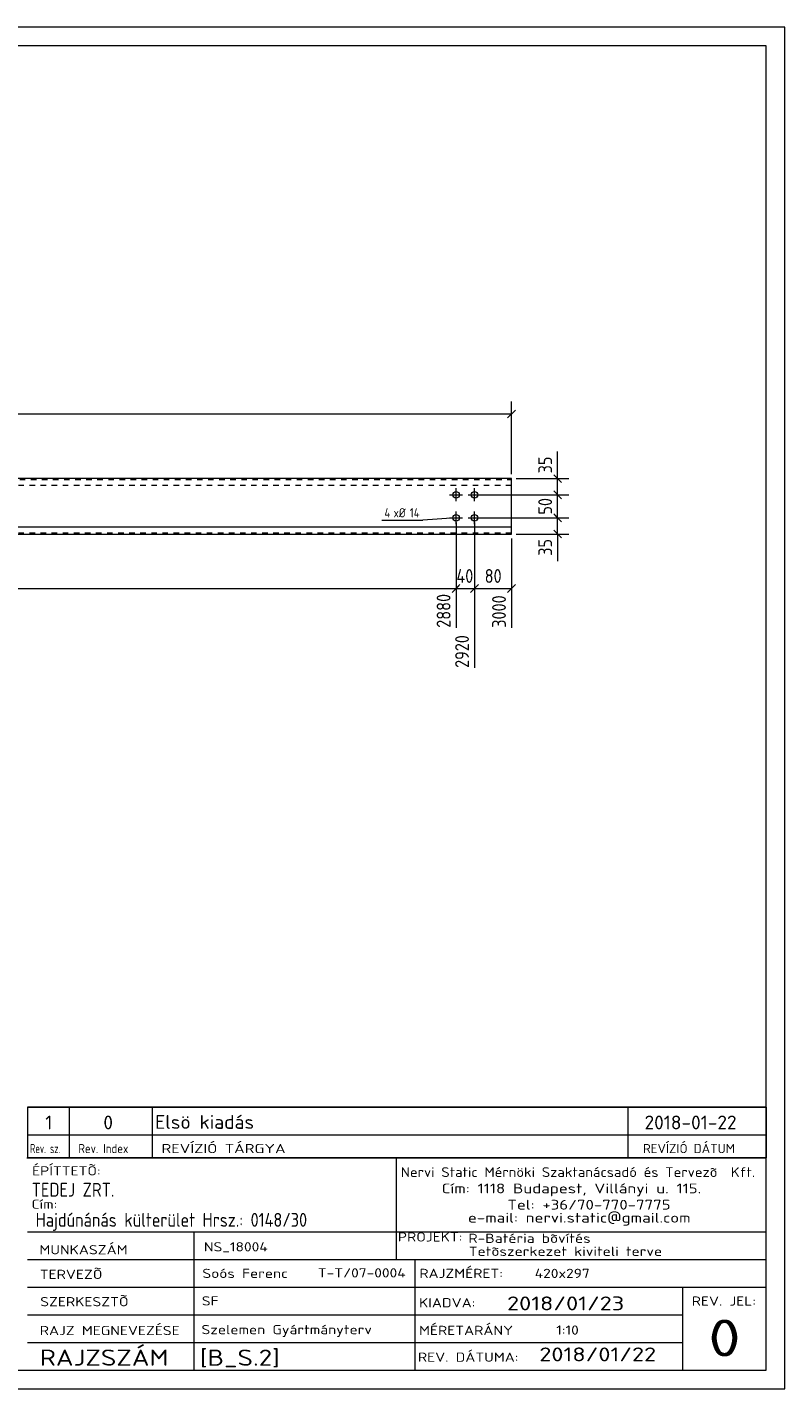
# Model space of a CAD drawing. Header units: millimetres. Extents: x 1 to 419, y 1 to 296.
# Tile 2 of 2: x 255 to 419, y 1 to 296. Entities that reach past the tile are written whole.
import ezdxf

# ---------------------------------------------------------------- set-up
doc = ezdxf.new("R2010")
doc.units = ezdxf.units.MM
doc.header["$LTSCALE"] = 0.6
doc.linetypes.add('XKITLINE00', pattern=[0])
doc.linetypes.add('XKITLINE02', pattern=[4, 2, -2])
for name, color, linetype, lineweight in [('Bolt', 7, 'Continuous', 0), ('BoltMark', 3, 'Continuous', 0), ('DrawingSheet', 5, 'Continuous', 0), ('OtherObjectType', 1, 'Continuous', 0), ('Part', 2, 'Continuous', 0), ('Z-DIMENSIONS', 1, 'Continuous', 0)]:
    doc.layers.add(name, color=color, linetype=linetype, lineweight=lineweight)
doc.styles.add('ISOCPEUR', font='ISOCPEUR.TTF')

msp = doc.modelspace()

# ---------------------------------------------------------------- linework, layer by layer
at = {"layer": 'Bolt', "color": 3, "linetype": 'XKITLINE00', "lineweight": 0}
for p, q in [((347.8, 193.3), (347.8, 196.1)), ((351.8, 193.3), (351.8, 196.1)), ((346.4, 194.7), (349.2, 194.7)), ((350.4, 194.7), (353.2, 194.7)), ((346.4, 189.7), (349.2, 189.7)), ((347.8, 188.3), (347.8, 191.1)), ((350.4, 189.7), (353.2, 189.7)), ((351.8, 188.3), (351.8, 191.1))]:
    msp.add_line(p, q, dxfattribs=at)
for centre in [(347.8, 194.7), (351.8, 194.7), (347.8, 189.7), (351.8, 189.7)]:
    msp.add_circle(centre, 0.7, dxfattribs=at)
at = {"layer": 'BoltMark', "color": 4, "linetype": 'XKITLINE00', "lineweight": 0}
for p in [(331.69, 189.2), (347.8, 189.7)]:
    msp.add_line(p, (340.62, 189.2), dxfattribs=at)
at = {"layer": 'DrawingSheet', "color": 2, "linetype": 'XKITLINE00', "lineweight": 0}
for p, q in [((419, 296), (1, 296)), ((419, 1), (419, 296)), ((1, 1), (419, 1))]:
    msp.add_line(p, q, dxfattribs=at)
at = {"layer": 'DrawingSheet', "color": 3, "linetype": 'XKITLINE00', "lineweight": 0}
for p, q in [((415, 292), (5, 292)), ((415, 5), (415, 292)), ((5, 5), (415, 5))]:
    msp.add_line(p, q, dxfattribs=at)
at = {"layer": 'OtherObjectType', "color": 7, "linetype": 'XKITLINE00', "lineweight": 0}
for p, q in [((255, 62.05), (415, 62.05)), ((255, 62.05), (255, 56.05)), ((264, 62.05), (264, 56.05)), ((282, 62.05), (282, 56.05)), ((385, 62.05), (385, 56.05)), ((415, 62.05), (415, 56.05)), ((255, 56.05), (255, 51.05)), ((255, 56.05), (415, 56.05)), ((264, 56.05), (264, 51.05)), ((282, 56.05), (282, 51.05)), ((385, 56.05), (385, 51.05)), ((415, 56.05), (415, 51.05)), ((254.84, 51.05), (415, 51.05)), ((415, 51.05), (255, 51.05)), ((334.84, 51), (334.84, 35)), ((414.98, 5), (415, 51.05)), ((254.98, 35), (414.98, 35)), ((290.98, 35), (290.98, 5)), ((334.84, 35), (334.84, 29)), ((254.98, 29), (338.84, 29)), ((338.84, 29), (338.84, 5)), ((338.84, 29), (414.84, 29)), ((254.98, 23), (414.98, 23)), ((396.84, 23), (396.84, 5)), ((254.98, 17), (396.84, 17)), ((254.98, 11), (396.98, 11)), ((254.98, 5), (414.98, 5))]:
    msp.add_line(p, q, dxfattribs=at)
at = {"layer": 'OtherObjectType', "color": 1, "linetype": 'XKITLINE00', "lineweight": 0}
for p, q in [((415, 62.05), (255, 62.05)), ((255, 56.05), (415, 56.05))]:
    msp.add_line(p, q, dxfattribs=at)
at = {"layer": 'Part', "color": 2, "linetype": 'XKITLINE00', "lineweight": 0}
for p, q in [((359.8, 198.2), (224.49, 198.2)), ((359.8, 186.2), (359.8, 198.2)), ((359.8, 187.7), (59.8, 187.7)), ((59.8, 186.2), (359.8, 186.2))]:
    msp.add_line(p, q, dxfattribs=at)
at = {"layer": 'Part', "color": 7, "linetype": 'XKITLINE02', "lineweight": 0}
for p, q in [((224.49, 198), (359.8, 198)), ((359.8, 196.7), (59.8, 196.7)), ((359.8, 186.4), (59.8, 186.4))]:
    msp.add_line(p, q, dxfattribs=at)
at = {"layer": 'Z-DIMENSIONS', "color": 7, "linetype": 'XKITLINE00', "lineweight": 0}
for p, q in [((360.65, 213.06), (358.95, 211.37)), ((359.8, 199.2), (359.8, 214.92)), ((59.8, 212.22), (359.8, 212.22)), ((369.8, 198.2), (369.8, 204.06)), ((369.8, 198.2), (369.8, 204.06)), ((360.8, 198.2), (372.2, 198.2)), ((368.95, 199.05), (370.65, 197.35)), ((369.8, 194.7), (369.8, 198.2)), ((352.8, 194.7), (372.2, 194.7)), ((352.8, 194.7), (372.2, 194.7)), ((368.95, 195.55), (370.65, 193.85)), ((368.95, 195.55), (370.65, 193.85)), ((369.8, 189.7), (369.8, 194.7)), ((352.8, 189.7), (372.2, 189.7)), ((352.8, 189.7), (372.2, 189.7)), ((368.95, 190.55), (370.65, 188.85)), ((369.2, 190.3), (370.65, 188.85)), ((369.8, 186.2), (369.8, 189.7)), ((347.8, 188.7), (347.8, 179.2)), ((347.8, 188.7), (347.8, 165.88)), ((351.8, 188.7), (351.8, 157.18)), ((351.8, 188.7), (351.8, 179.2)), ((360.8, 186.2), (372.2, 186.2)), ((368.95, 187.05), (370.65, 185.35)), ((369.8, 186.2), (369.8, 180.34)), ((369.8, 186.2), (369.8, 180.34)), ((359.8, 185.2), (359.8, 165.88)), ((117.3, 174.4), (347.8, 174.4)), ((348.4, 175), (346.95, 173.55)), ((348.65, 175.25), (347.1, 173.7)), ((347.8, 175), (347.8, 165.88)), ((347.8, 174.4), (351.8, 174.4)), ((352.65, 175.25), (350.95, 173.55)), ((352.65, 175.25), (350.95, 173.55)), ((351.8, 175), (351.8, 157.18)), ((351.8, 174.4), (359.8, 174.4)), ((360.65, 175.25), (358.95, 173.55))]:
    msp.add_line(p, q, dxfattribs=at)
at = {"layer": 'Z-DIMENSIONS', "color": 3}
for p in [(359.8, 212.22), (369.8, 198.2), (369.8, 194.7), (369.8, 194.7), (369.8, 189.7), (369.8, 189.7), (369.8, 186.2), (347.8, 174.4), (347.8, 174.4), (351.8, 174.4), (351.8, 174.4), (359.8, 174.4)]:
    msp.add_point(p, dxfattribs=at)

# ---------------------------------------------------------------- texts
at = {"layer": 'BoltMark', "color": 4, "style": 'ISOCPEUR', "width": 0.85}
for s, p in [('4', (332.29, 189.8)), ('xØ', (334.26, 189.8)), ('14', (337.78, 189.8))]:
    msp.add_text(s, height=2, dxfattribs=at).set_placement(p)
at = {"layer": 'OtherObjectType', "color": 7, "style": 'ISOCPEUR'}
for s, height, width, p in [('1', 3, 1.017001, (258.82, 57.2)), ('0', 3, 1.017001, (271.4, 57.2)), ('Elsö kiadás', 3, 1.017001, (282.63, 57.31)), ('2018-01-22', 3, 1.017001, (388.62, 57.2)), ('Rev. sz.', 2, 0.68, (255.54, 52.05)), ('Rev. Index', 2, 0.85, (266, 52.05)), ('REVÍZIÓ TÁRGYA', 2, 1.275, (284, 52.05)), ('REVÍZIÓ DÁTUM', 2, 1.02, (388.28, 52.05)), ('ÉPÍTTETÕ:', 2, 1.211571, (255.96, 47.22)), ('Nervi Static Mérnöki\xa0Szaktanácsadó\xa0és\xa0Tervezõ  Kft.', 2.1176, 1.08375, (335.84, 46.88)), ('TEDEJ ZRT.', 3, 0.85, (255.87, 42.62)), ('Cím:\xa01118 Budapest, Villányi u. 115.', 2.1176, 1.250101, (344.68, 43.35)), ('Cím:', 2, 1.211571, (255.84, 40)), ('Tel:\xa0+36/70-770-7775', 2.1176, 1.250101, (358.91, 39.82)), ('Hajdúnánás külterület Hrsz.: 0148/30', 3, 0.85, (256.73, 36.1)), ('e-mail:\xa0nervi.static@gmail.com', 2.1176, 1.250101, (350.38, 37)), ('MUNKASZÁM', 2, 1.211571, (257.55, 30.12)), ('NS_18004', 2, 1.211571, (293.17, 30.76)), ('PROJEKT:', 2, 1.211571, (335.18, 32.9)), ('R-Batéria bõvítés', 2, 1.211571, (350.47, 32.6)), ('Tetõszerkezet kiviteli terve', 2, 1.211571, (350.54, 29.78)), ('TERVEZÕ', 2, 1.211571, (257.63, 24.79)), ('Soós Ferenc', 2, 1.211571, (292.84, 25)), ('T-T/07-0004', 2, 1.211571, (317.86, 25.11)), ('RAJZMÉRET:', 2, 1.211571, (339.84, 25)), ('420x297', 2, 1.211571, (364.84, 25)), ('SZERKESZTÕ', 2, 1.211571, (257.72, 18.87)), ('SF', 2, 1.211571, (292.72, 19.04)), ('2018/01/23', 3, 1.275, (358.84, 18)), ('REV. JEL:', 2, 1.211571, (398.84, 19)), ('KIADVA:', 2, 1.211571, (339.78, 18.64)), ('RAJZ MEGNEVEZÉSE', 2, 1.211571, (257.62, 12.62)), ('Szelemen Gyártmányterv', 2, 1.211571, (292.65, 12.82)), ('MÉRETARÁNY', 2, 1.211571, (339.78, 12.65)), ('1:10', 2, 1.211571, (369.51, 12.72)), ('0', 8, 1.275, (402.45, 8)), ('RAJZSZÁM', 3.5, 1.211571, (257.62, 6)), ('[B_S.2]', 3.5, 1.211571, (292.3, 5.99)), ('REV. DÁTUMA:', 2, 1.211571, (339.53, 6.85)), ('2018/01/22', 3, 1.275, (365.83, 6.95))]:
    msp.add_text(s, height=height, dxfattribs=dict(at, width=width)).set_placement(p)
at = {"layer": 'Z-DIMENSIONS', "color": 3, "style": 'ISOCPEUR', "width": 0.85}
for s, p in [('35', (368.6, 199.33)), ('50', (368.6, 190.4)), ('35', (368.6, 181.47)), ('2880', (346.6, 165.88)), ('3000', (358.6, 165.88)), ('2920', (350.6, 157.18))]:
    msp.add_text(s, height=3, rotation=90.0002, dxfattribs=at).set_placement(p)
for s, p in [('40', (347.87, 175.6)), ('80', (354, 175.6))]:
    msp.add_text(s, height=3, dxfattribs=at).set_placement(p)

doc.saveas('drawing.dxf')
